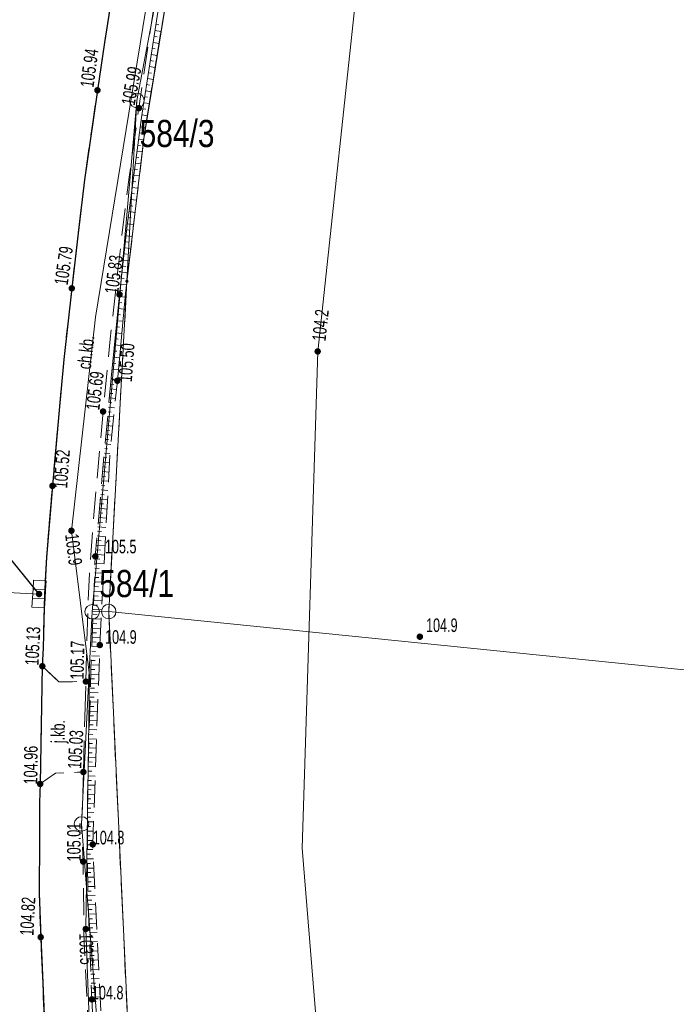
# Model space of a CAD drawing. Header units: inches. Extents: x 6497603 to 6502483, y 5925790 to 5934357.
# Tile 132 of 256: x 6500948 to 6500985, y 5926316 to 5926370. Entities that reach past the tile are written whole.
import ezdxf
from ezdxf.enums import TextEntityAlignment as Align

# ---------------------------------------------------------------- set-up
doc = ezdxf.new("R2010")
doc.units = ezdxf.units.IN
doc.header["$MEASUREMENT"] = 0
for name, pattern in [('1.5_0.75', [2.25, 1.5, -0.75]), ('2.25_0.75', [3, 2.25, -0.75]), ('219-1000', [0, 0]), ('egkk-1000', [3, 2.25, -0.75]), ('egug-1000', [1.5, 0.75, -0.75])]:
    doc.linetypes.add(name, pattern=pattern)
for name, color, linetype in [('000 Inne (niezydentyfikowane)', 7, 'Continuous'), ('202-punkt graniczny', 7, 'Continuous'), ('203-punkt graniczny', 7, 'Continuous'), ('211-numer działki ewidencyjnej', 7, 'Continuous'), ('217-kontur klasyfikacyjny', 7, 'Continuous'), ('218-kontur użytku gruntowego', 7, 'Continuous'), ('219-działka ewidencyjna', 7, 'Continuous'), ('chodnik', 7, 'Continuous'), ('chodnik-Atr17', 7, 'Continuous'), ('jezdnia', 7, 'Continuous'), ('jezdnia-Atr17', 7, 'Continuous'), ('kratka ściekowa', 7, 'Continuous'), ('krawężnik', 7, 'Continuous'), ('pikieta naturalna', 7, 'Continuous'), ('pikieta naturalna-Atr2', 7, 'Continuous'), ('pikieta sztuczna', 7, 'Continuous'), ('pikieta sztuczna-Atr2', 7, 'Continuous'), ('przewód kanalizacyjny', 7, 'Continuous'), ('przewód telekomunikacyjny podziemny', 7, 'Continuous'), ('rzędna', 7, 'Continuous'), ('rzędna-Atr2', 7, 'Continuous'), ('skarpa nieumocniona', 7, 'Continuous'), ('skarpa umocniona', 7, 'Continuous')]:
    doc.layers.add(name, color=color, linetype=linetype)
doc.styles.get("Standard").update_dxf_attribs({"font": 'arial.ttf'})

# ---------------------------------------------------------------- blocks, each defined once
blk = doc.blocks.new('202')
at = {"color": 0, "linetype": 'Continuous', "lineweight": 0}
blk.add_circle((0, 0), 0.4, dxfattribs=at)
blk = doc.blocks.new('203')
at = {"linetype": 'Continuous', "lineweight": 0}
h = blk.add_hatch(color=0, dxfattribs=at)
edge = h.paths.add_edge_path()
edge.add_arc((0, 0), 0.09, 0, 360)
blk = doc.blocks.new('PW01')
at = {"linetype": 'Continuous', "lineweight": 13}
h = blk.add_hatch(color=0, dxfattribs=at)
edge = h.paths.add_edge_path()
edge.add_arc((0, 0), 0.18, 0, 360)
blk = doc.blocks.new('US05')
at = {"color": 0, "linetype": 'Continuous', "lineweight": 13}
for p, q in [((-0.75, -0.35), (-0.75, 0.35)), ((-0.75, 0.35), (-0.25, 0.35)), ((-0.25, -0.35), (-0.25, 0.35)), ((-0.25, 0.35), (0.25, 0.35)), ((0.25, -0.35), (0.25, 0.35)), ((0.25, 0.35), (0.75, 0.35)), ((0.75, -0.35), (0.75, 0.35)), ((-0.75, -0.35), (-0.25, -0.35)), ((-0.25, -0.35), (0.25, -0.35)), ((0.25, -0.35), (0.75, -0.35))]:
    blk.add_line(p, q, dxfattribs=at)

msp = doc.modelspace()

# ---------------------------------------------------------------- linework, layer by layer
at = {"layer": '000 Inne (niezydentyfikowane)', "color": 7, "linetype": 'Continuous', "lineweight": 18, "flags": 128}
for points in [[(6500953.42, 5926350.33), (6500953.59, 5926350.31)], [(6500953.44, 5926350.58), (6500953.69, 5926350.56)], [(6500953.35, 5926349.57), (6500953.69, 5926349.54)], [(6500953.37, 5926349.82), (6500953.54, 5926349.81)], [(6500953.4, 5926350.08), (6500953.74, 5926350.04)], [(6500953.3, 5926349.06), (6500953.64, 5926349.03)], [(6500953.33, 5926349.31), (6500953.49, 5926349.3)], [(6500953.25, 5926348.55), (6500953.59, 5926348.52)], [(6500953.28, 5926348.81), (6500953.45, 5926348.79)], [(6500953.21, 5926348.04), (6500953.53, 5926348.01)], [(6500953.23, 5926348.3), (6500953.4, 5926348.28)], [(6500953.16, 5926347.54), (6500953.48, 5926347.51)], [(6500953.18, 5926347.79), (6500953.35, 5926347.77)], [(6500953.11, 5926347.03), (6500953.43, 5926347)], [(6500953.14, 5926347.28), (6500953.3, 5926347.27)], [(6500953.07, 5926346.52), (6500953.38, 5926346.49)], [(6500953.09, 5926346.77), (6500953.25, 5926346.76)], [(6500953, 5926345.76), (6500953.17, 5926345.74)], [(6500953.02, 5926346.01), (6500953.35, 5926345.98)], [(6500953.05, 5926346.27), (6500953.21, 5926346.25)], [(6500952.96, 5926345.25), (6500953.13, 5926345.23)], [(6500952.98, 5926345.5), (6500953.33, 5926345.47)], [(6500952.91, 5926344.74), (6500953.1, 5926344.72)], [(6500952.94, 5926344.99), (6500953.3, 5926344.96)], [(6500952.87, 5926344.23), (6500953.06, 5926344.21)], [(6500952.89, 5926344.49), (6500953.27, 5926344.45)], [(6500952.82, 5926343.72), (6500953.03, 5926343.71)], [(6500952.85, 5926343.98), (6500953.24, 5926343.94)], [(6500952.78, 5926343.21), (6500952.99, 5926343.2)], [(6500952.8, 5926343.47), (6500953.22, 5926343.43)], [(6500952.74, 5926342.71), (6500952.96, 5926342.69)], [(6500952.76, 5926342.96), (6500953.19, 5926342.92)], [(6500952.67, 5926341.94), (6500953.14, 5926341.9)], [(6500952.69, 5926342.2), (6500952.92, 5926342.18)], [(6500952.71, 5926342.45), (6500953.16, 5926342.41)], [(6500952.62, 5926341.43), (6500953.11, 5926341.39)], [(6500952.65, 5926341.69), (6500952.89, 5926341.67)], [(6500952.58, 5926340.93), (6500953.08, 5926340.88)], [(6500952.6, 5926341.18), (6500952.85, 5926341.16)], [(6500952.55, 5926340.42), (6500953.06, 5926340.4)], [(6500952.56, 5926340.67), (6500952.82, 5926340.66)], [(6500952.54, 5926340.16), (6500952.79, 5926340.15)], [(6500952.54, 5926339.91), (6500953.03, 5926339.89)], [(6500952.52, 5926339.4), (6500953, 5926339.38)], [(6500952.53, 5926339.65), (6500952.77, 5926339.64)], [(6500952.5, 5926338.89), (6500952.98, 5926338.87)], [(6500952.51, 5926339.14), (6500952.75, 5926339.13)], [(6500952.48, 5926338.38), (6500952.95, 5926338.36)], [(6500952.49, 5926338.63), (6500952.72, 5926338.62)], [(6500952.45, 5926337.61), (6500952.68, 5926337.6)], [(6500952.46, 5926337.87), (6500952.92, 5926337.85)], [(6500952.47, 5926338.12), (6500952.7, 5926338.11)], [(6500952.43, 5926337.1), (6500952.65, 5926337.09)], [(6500952.44, 5926337.36), (6500952.9, 5926337.34)], [(6500952.41, 5926336.59), (6500952.63, 5926336.58)], [(6500952.42, 5926336.85), (6500952.87, 5926336.83)], [(6500952.39, 5926336.08), (6500952.61, 5926336.07)], [(6500952.4, 5926336.34), (6500952.84, 5926336.32)], [(6500952.37, 5926335.57), (6500952.59, 5926335.56)], [(6500952.38, 5926335.83), (6500952.82, 5926335.81)], [(6500952.35, 5926335.06), (6500952.57, 5926335.05)], [(6500952.36, 5926335.32), (6500952.8, 5926335.3)], [(6500952.33, 5926334.55), (6500952.55, 5926334.55)], [(6500952.34, 5926334.81), (6500952.78, 5926334.79)], [(6500952.31, 5926334.04), (6500952.53, 5926334.04)], [(6500952.31, 5926333.79), (6500952.74, 5926333.77)], [(6500952.32, 5926334.3), (6500952.76, 5926334.28)], [(6500952.29, 5926333.28), (6500952.73, 5926333.26)], [(6500952.3, 5926333.53), (6500952.52, 5926333.53)], [(6500952.28, 5926332.77), (6500952.71, 5926332.75)], [(6500952.29, 5926333.02), (6500952.5, 5926333.02)], [(6500952.26, 5926332.26), (6500952.69, 5926332.24)], [(6500952.27, 5926332.51), (6500952.49, 5926332.51)], [(6500952.25, 5926331.75), (6500952.67, 5926331.73)], [(6500952.26, 5926332), (6500952.47, 5926332)], [(6500952.24, 5926331.49), (6500952.45, 5926331.49)], [(6500952.24, 5926331.24), (6500952.65, 5926331.22)], [(6500952.22, 5926330.73), (6500952.64, 5926330.71)], [(6500952.23, 5926330.98), (6500952.44, 5926330.97)], [(6500952.21, 5926330.22), (6500952.62, 5926330.2)], [(6500952.22, 5926330.47), (6500952.42, 5926330.46)], [(6500952.19, 5926329.71), (6500952.6, 5926329.69)], [(6500952.19, 5926329.45), (6500952.39, 5926329.44)], [(6500952.2, 5926329.96), (6500952.4, 5926329.95)], [(6500952.17, 5926328.94), (6500952.37, 5926328.93)], [(6500952.18, 5926329.2), (6500952.58, 5926329.18)], [(6500952.16, 5926328.43), (6500952.36, 5926328.42)], [(6500952.17, 5926328.68), (6500952.56, 5926328.67)], [(6500952.14, 5926327.92), (6500952.34, 5926327.91)], [(6500952.15, 5926328.17), (6500952.55, 5926328.16)], [(6500952.13, 5926327.41), (6500952.32, 5926327.41)], [(6500952.14, 5926327.66), (6500952.53, 5926327.65)], [(6500952.13, 5926327.15), (6500952.51, 5926327.16)], [(6500952.13, 5926326.9), (6500952.32, 5926326.9)], [(6500952.13, 5926326.64), (6500952.49, 5926326.65)], [(6500952.13, 5926326.39), (6500952.31, 5926326.39)], [(6500952.13, 5926326.13), (6500952.47, 5926326.13)], [(6500952.14, 5926325.88), (6500952.3, 5926325.88)], [(6500952.14, 5926325.62), (6500952.46, 5926325.62)], [(6500952.14, 5926325.37), (6500952.29, 5926325.37)], [(6500952.14, 5926325.11), (6500952.44, 5926325.11)], [(6500952.14, 5926324.86), (6500952.29, 5926324.86)], [(6500952.14, 5926324.6), (6500952.44, 5926324.6)], [(6500952.14, 5926324.35), (6500952.3, 5926324.35)], [(6500952.14, 5926324.09), (6500952.47, 5926324.09)], [(6500952.14, 5926323.84), (6500952.31, 5926323.84)], [(6500952.14, 5926323.58), (6500952.49, 5926323.58)], [(6500952.15, 5926323.33), (6500952.33, 5926323.33)], [(6500952.15, 5926323.07), (6500952.52, 5926323.07)], [(6500952.15, 5926322.82), (6500952.34, 5926322.82)], [(6500952.15, 5926322.56), (6500952.54, 5926322.56)], [(6500952.15, 5926322.31), (6500952.35, 5926322.31)], [(6500952.16, 5926322.05), (6500952.57, 5926322.07)], [(6500952.17, 5926321.8), (6500952.37, 5926321.8)], [(6500952.18, 5926321.54), (6500952.59, 5926321.56)], [(6500952.19, 5926321.29), (6500952.4, 5926321.29)], [(6500952.2, 5926321.03), (6500952.62, 5926321.05)], [(6500952.21, 5926320.78), (6500952.42, 5926320.78)], [(6500952.22, 5926320.52), (6500952.64, 5926320.54)], [(6500952.23, 5926320.27), (6500952.44, 5926320.27)], [(6500952.24, 5926320.01), (6500952.67, 5926320.03)], [(6500952.25, 5926319.76), (6500952.46, 5926319.76)], [(6500952.26, 5926319.5), (6500952.69, 5926319.52)], [(6500952.27, 5926319.25), (6500952.49, 5926319.25)], [(6500952.28, 5926318.99), (6500952.72, 5926319.01)], [(6500952.29, 5926318.74), (6500952.51, 5926318.74)], [(6500952.3, 5926318.48), (6500952.74, 5926318.5)], [(6500952.31, 5926318.23), (6500952.53, 5926318.23)], [(6500952.32, 5926317.97), (6500952.77, 5926317.99)], [(6500952.33, 5926317.72), (6500952.55, 5926317.72)], [(6500952.34, 5926317.46), (6500952.79, 5926317.48)], [(6500952.35, 5926317.21), (6500952.58, 5926317.21)], [(6500952.36, 5926316.95), (6500952.82, 5926316.97)], [(6500952.37, 5926316.7), (6500952.6, 5926316.71)], [(6500952.38, 5926316.44), (6500952.84, 5926316.46)], [(6500952.39, 5926316.19), (6500952.62, 5926316.2)]]:
    msp.add_lwpolyline(points, dxfattribs=at)
at = {"layer": '217-kontur klasyfikacyjny', "color": 3, "linetype": 'egkk-1000', "lineweight": 18, "flags": 128}
for points in [[(6500958.11, 5926381.56), (6500955.29, 5926364.21)], [(6500955.29, 5926364.21), (6500954.32, 5926356.02)], [(6500954.32, 5926356.02), (6500953.31, 5926337.76)], [(6500953.31, 5926337.76), (6500955.64, 5926287.42)]]:
    msp.add_lwpolyline(points, dxfattribs=at)
at = {"layer": '218-kontur użytku gruntowego', "color": 3, "linetype": 'egug-1000', "lineweight": 18, "flags": 128}
for points in [[(6500958.11, 5926381.56), (6500955.29, 5926364.21)], [(6500955.29, 5926364.21), (6500954.32, 5926356.02)], [(6500954.32, 5926356.02), (6500953.31, 5926337.76)], [(6500953.31, 5926337.76), (6500955.64, 5926287.42)]]:
    msp.add_lwpolyline(points, dxfattribs=at)
at = {"layer": '219-działka ewidencyjna', "color": 3, "linetype": '219-1000', "lineweight": 18, "flags": 128}
for points in [[(6500954.87, 5926366.01), (6500957.81, 5926381.58)], [(6500955.29, 5926364.21), (6500958.11, 5926381.56)], [(6500952.4, 5926337.75), (6500954.87, 5926366.01)], [(6500954.32, 5926356.02), (6500954.87, 5926366.01)], [(6500954.32, 5926356.02), (6500955.29, 5926364.21)], [(6500953.31, 5926337.76), (6500954.32, 5926356.02)], [(6500952.4, 5926337.75), (6500951.81, 5926326.02)], [(6500952.4, 5926337.75), (6500953.31, 5926337.76)], [(6500955.64, 5926287.42), (6500953.31, 5926337.76)], [(6501140.24, 5926318.82), (6500953.31, 5926337.76)], [(6500954.83, 5926287.57), (6500951.81, 5926326.02)]]:
    msp.add_lwpolyline(points, dxfattribs=at)
at = {"layer": 'chodnik', "color": 7, "linetype": '1.5_0.75', "lineweight": 18, "flags": 128}
for points in [[(6500953.89, 5926374.55), (6500955.1, 5926375.31), (6500956.43, 5926375.11), (6500956.1, 5926373.07), (6500955.59, 5926369.68), (6500954.98, 5926365.59), (6500954.44, 5926361.78), (6500953.83, 5926356.79), (6500953.4, 5926352.82), (6500953, 5926348.82), (6500952.64, 5926344.85), (6500952.46, 5926342.84), (6500952.24, 5926339.89), (6500952.16, 5926337.88), (6500952.08, 5926335.55), (6500952.05, 5926333.89), (6500950.56, 5926333.88), (6500949.64, 5926334.74), (6500949.68, 5926335.75), (6500949.76, 5926338.7), (6500949.87, 5926340.76), (6500950.2, 5926344.71), (6500950.56, 5926348.7), (6500950.83, 5926351.7), (6500951.27, 5926355.63), (6500951.62, 5926358.68), (6500951.98, 5926361.63), (6500952.26, 5926363.66), (6500952.69, 5926366.58), (6500953.08, 5926369.21), (6500953.44, 5926371.55), (6500953.73, 5926373.46)], [(6500949.52, 5926328.23), (6500950.36, 5926328.83), (6500951.91, 5926328.89), (6500951.88, 5926327.21), (6500951.81, 5926326.02), (6500951.9, 5926323.94), (6500951.94, 5926319.95), (6500952.12, 5926315.97), (6500952.38, 5926311.46), (6500952.43, 5926309.95), (6500952.71, 5926306.97), (6500953.1, 5926303), (6500953.41, 5926300), (6500953.9, 5926295.77), (6500954.44, 5926291.1), (6500954.95, 5926287.15), (6500955.56, 5926282.59), (6500955.91, 5926280.21), (6500956.36, 5926277.2), (6500956.86, 5926274.3), (6500957.47, 5926271.35), (6500958.32, 5926267.47), (6500958.92, 5926264.97), (6500959.92, 5926261.34), (6500961.44, 5926255.87), (6500962.61, 5926252.01), (6500963.85, 5926247.83), (6500964.8, 5926244.64), (6500966.13, 5926240.59), (6500966.76, 5926238.63), (6500967.81, 5926235.59), (6500968.4, 5926233.98), (6500969.11, 5926232), (6500966.53, 5926232.14), (6500966.14, 5926233.14), (6500965.5, 5926234.96), (6500964.48, 5926237.89), (6500963.34, 5926241.33), (6500962.32, 5926244.49), (6500961.47, 5926247.41), (6500960.33, 5926251.13), (6500959.46, 5926254.06), (6500958.59, 5926257.01), (6500957.79, 5926259.85), (6500957.04, 5926262.72), (6500956.52, 5926264.7), (6500956.06, 5926266.66), (6500955.37, 5926269.55), (6500954.74, 5926272.49), (6500954.41, 5926274.33), (6500954.04, 5926276.46), (6500953.57, 5926279.4), (6500953.13, 5926282.44), (6500952.73, 5926285.4), (6500952.08, 5926290.33), (6500951.49, 5926295.58), (6500951.06, 5926299.26), (6500950.74, 5926302.26), (6500950.43, 5926305.18), (6500950.17, 5926308.21), (6500950.01, 5926310.21), (6500949.84, 5926313.23), (6500949.66, 5926317.23), (6500949.55, 5926319.76), (6500949.47, 5926322.2), (6500949.48, 5926325.22), (6500949.49, 5926327.2)]]:
    msp.add_lwpolyline(points, close=True, dxfattribs=at)
at = {"layer": 'jezdnia', "color": 7, "linetype": '2.25_0.75', "lineweight": 18, "flags": 128}
for points in [[(6500967.52, 5926475.78), (6500970.47, 5926475.3), (6500970.34, 5926474.17), (6500969.68, 5926470.3), (6500969.49, 5926469.27), (6500968.64, 5926464.1), (6500968.02, 5926460.39), (6500966.41, 5926450.57), (6500964.71, 5926440.65), (6500963.12, 5926430.78), (6500961.32, 5926419.97), (6500959.67, 5926410.08), (6500959.52, 5926409.05), (6500958.4, 5926402.16), (6500958.2, 5926401.16), (6500956.52, 5926390.93), (6500955.92, 5926387.39), (6500955.8, 5926386.37), (6500953.89, 5926374.55), (6500953.73, 5926373.46), (6500953.44, 5926371.55), (6500953.08, 5926369.21), (6500952.69, 5926366.58), (6500952.26, 5926363.66), (6500951.98, 5926361.63), (6500951.62, 5926358.68), (6500951.27, 5926355.63), (6500950.83, 5926351.7), (6500950.56, 5926348.7), (6500950.2, 5926344.71), (6500949.87, 5926340.76), (6500949.76, 5926338.7), (6500949.68, 5926335.75), (6500949.64, 5926334.74), (6500949.52, 5926328.23), (6500949.49, 5926327.2), (6500949.48, 5926325.22), (6500949.47, 5926322.2), (6500949.55, 5926319.76), (6500949.66, 5926317.23), (6500949.84, 5926313.23), (6500950.01, 5926310.21), (6500950.17, 5926308.21), (6500950.43, 5926305.18), (6500950.74, 5926302.26), (6500951.06, 5926299.26), (6500951.49, 5926295.58), (6500952.08, 5926290.33), (6500952.73, 5926285.4), (6500953.13, 5926282.44), (6500953.57, 5926279.4), (6500954.04, 5926276.46), (6500954.41, 5926274.33), (6500954.74, 5926272.49), (6500955.37, 5926269.55), (6500956.06, 5926266.66), (6500956.52, 5926264.7), (6500957.04, 5926262.72), (6500957.79, 5926259.85), (6500958.59, 5926257.01), (6500959.46, 5926254.06), (6500960.33, 5926251.13), (6500961.47, 5926247.41), (6500962.32, 5926244.49), (6500963.34, 5926241.33), (6500964.48, 5926237.89), (6500965.5, 5926234.96), (6500966.14, 5926233.14), (6500966.53, 5926232.14), (6500968.88, 5926225.61), (6500969.29, 5926224.6), (6500970.02, 5926222.74), (6500970.38, 5926221.87), (6500971.84, 5926218.15), (6500972.99, 5926215.36), (6500974.13, 5926212.6), (6500975.34, 5926209.86), (6500976.57, 5926207.09), (6500977.79, 5926204.36), (6500979.13, 5926201.69), (6500980.03, 5926199.93), (6500981.16, 5926197.8), (6500982.17, 5926195.97), (6500982.82, 5926194.92), (6500983.5, 5926193.77), (6500984.62, 5926192.1), (6500985.77, 5926190.49), (6500986.98, 5926188.92), (6500988.2, 5926187.36), (6500989.17, 5926186.2), (6500990.87, 5926184.3), (6500992.5, 5926182.51), (6500994.27, 5926180.73), (6500995.76, 5926179.32), (6500997.26, 5926177.93), (6500997.98, 5926177.32), (6500999.49, 5926176), (6501001.04, 5926174.69), (6501002.64, 5926173.48), (6501003.77, 5926172.66), (6501005.08, 5926171.78), (6501006.76, 5926170.76), (6501009.35, 5926169.19), (6501011.02, 5926168.15), (6501012.75, 5926167), (6501015.2, 5926165.27), (6501017.63, 5926163.53), (6501019.23, 5926162.32), (6501020.36, 5926161.31), (6501021.45, 5926160.26), (6501022.54, 5926159.21), (6501023.77, 5926157.9), (6501024.43, 5926157.12), (6501025.28, 5926156.11), (6501026.36, 5926154.87), (6501027.57, 5926153.3), (6501028.15, 5926152.45), (6501028.65, 5926151.68), (6501029.28, 5926150.71), (6501030.17, 5926149.6), (6501030.99, 5926148.6), (6501031.86, 5926147.75), (6501032.71, 5926147), (6501033.36, 5926146.49), (6501034.56, 5926145.76), (6501035.84, 5926145.14), (6501037.14, 5926144.59), (6501038.54, 5926143.97), (6501039.7, 5926143.38), (6501041.25, 5926142.34), (6501042.55, 5926141.23), (6501043.36, 5926140.29), (6501044.15, 5926139.04), (6501044.95, 5926137.68), (6501045.97, 5926135.97), (6501046.76, 5926134.83), (6501047.06, 5926134.43), (6501047.46, 5926133.9), (6501048.29, 5926133.07), (6501049.15, 5926132.29), (6501050.1, 5926131.67), (6501051.14, 5926131.14), (6501052.32, 5926130.71), (6501053.32, 5926130.44), (6501054.33, 5926130.26), (6501054.81, 5926130.11), (6501059.21, 5926129.52), (6501060.24, 5926129.37), (6501062.18, 5926128.95), (6501065.52, 5926128.17), (6501067.51, 5926127.68), (6501067.94, 5926127.56), (6501072.36, 5926126.36), (6501076.16, 5926125.39), (6501077, 5926125.24), (6501079.93, 5926124.73), (6501091.81, 5926122.96), (6501106.86, 5926120.63), (6501107.86, 5926120.45), (6501114.26, 5926119.46), (6501115.28, 5926119.31), (6501129.17, 5926117.14), (6501141.73, 5926115.29), (6501155.8, 5926113.1), (6501156.84, 5926112.94), (6501163.71, 5926111.96), (6501164.73, 5926111.81), (6501169.7, 5926111.07), (6501186.02, 5926108.73), (6501187.04, 5926108.57), (6501197.9, 5926107.02), (6501198.93, 5926106.86), (6501209.44, 5926105.01), (6501213.12, 5926104.73), (6501214.13, 5926104.59), (6501218.06, 5926103.95), (6501219.09, 5926103.82), (6501225, 5926102.98), (6501226.03, 5926103), (6501226.9, 5926103.16), (6501227.59, 5926103.32), (6501228.34, 5926103.71), (6501228.93, 5926104.14), (6501229.4, 5926105.03), (6501229.75, 5926106.03), (6501230.03, 5926107.51), (6501230.13, 5926108.51), (6501230.41, 5926111.43), (6501235.51, 5926111.16), (6501235.42, 5926108.23), (6501235.48, 5926107.23), (6501235.64, 5926106.46), (6501236.12, 5926105.41), (6501236.84, 5926104.54), (6501237.77, 5926103.89), (6501238.91, 5926103.49), (6501240.04, 5926103.43), (6501241.16, 5926103.54), (6501242.17, 5926103.85), (6501243.16, 5926104.12), (6501253.15, 5926106.97), (6501253.23, 5926106.89), (6501254.28, 5926103.94), (6501255.15, 5926100.97), (6501254.99, 5926100.67), (6501253.62, 5926100.28), (6501252.65, 5926100), (6501249.77, 5926099.21), (6501248.73, 5926098.94), (6501244.96, 5926097.81), (6501243.92, 5926097.57), (6501242.05, 5926097.03), (6501240.92, 5926096.64), (6501239.24, 5926095.9), (6501238.04, 5926095.27), (6501237.2, 5926094.68), (6501236.35, 5926093.84), (6501235.38, 5926092.95), (6501234.5, 5926091.83), (6501233.74, 5926090.74), (6501233.24, 5926089.73), (6501232.77, 5926088.7), (6501232.51, 5926087.65), (6501232.15, 5926085.66), (6501231.07, 5926079.74), (6501230.21, 5926075.13), (6501227.92, 5926063.04), (6501227.8, 5926062.48), (6501227.76, 5926061.73), (6501227.77, 5926061.08), (6501227.88, 5926060.39), (6501228.08, 5926059.83), (6501228.38, 5926059.33), (6501228.85, 5926058.88), (6501229.59, 5926058.46), (6501230.48, 5926058.18), (6501231.24, 5926057.98), (6501236.18, 5926057.48), (6501247.14, 5926056.54), (6501247.78, 5926056.32), (6501247.32, 5926053.12), (6501247.25, 5926050.18), (6501240.84, 5926050.54), (6501235.01, 5926051.15), (6501232.93, 5926051.11), (6501231.58, 5926051.14), (6501230.74, 5926051.16), (6501229.93, 5926051.11), (6501229.08, 5926050.94), (6501228.33, 5926050.61), (6501227.56, 5926049.99), (6501227.03, 5926049.46), (6501226.57, 5926048.76), (6501226.26, 5926048.04), (6501226.07, 5926047), (6501224.9, 5926038.07), (6501224.76, 5926037.04), (6501223.95, 5926030.65), (6501223.78, 5926029.64), (6501222.8, 5926021.69), (6501222.62, 5926020.67), (6501221.85, 5926014.28), (6501221.72, 5926013.21), (6501220.01, 5926001.35), (6501219.92, 5926000.35), (6501218.92, 5925993.96), (6501218.73, 5925992.94), (6501217.59, 5925985.53), (6501217.19, 5925983.25), (6501216.34, 5925978.62), (6501216.11, 5925977.64), (6501215.34, 5925973.74), (6501215.12, 5925972.71), (6501214.1, 5925967.79), (6501212.17, 5925958.57), (6501211.6, 5925955.9), (6501210.39, 5925950.18), (6501210.15, 5925949.2), (6501208.72, 5925942.4), (6501208.51, 5925941.33), (6501206.97, 5925934), (6501206.1, 5925929.6), (6501205.96, 5925928.62), (6501203.95, 5925916.84), (6501200.99, 5925899.07), (6501197.27, 5925877.8), (6501197.19, 5925877.04), (6501197.19, 5925876.24), (6501197.31, 5925875.07), (6501197.66, 5925873.98), (6501197.97, 5925873.22), (6501198.63, 5925872.3), (6501199.23, 5925871.72), (6501199.74, 5925871.37), (6501200.42, 5925871.01), (6501201.38, 5925870.71), (6501202.44, 5925870.55), (6501201.55, 5925864.88), (6501201.24, 5925864.89), (6501200.2, 5925864.97), (6501198.98, 5925864.81), (6501197.51, 5925864.23), (6501196.67, 5925863.67), (6501195.78, 5925862.79), (6501195.34, 5925862.22), (6501195.05, 5925861.84), (6501194.69, 5925861.34), (6501194.31, 5925860.58), (6501193.88, 5925859.32), (6501193.66, 5925858.13), (6501191.37, 5925844.58), (6501188.63, 5925845.69), (6501186.06, 5925846.29), (6501188.34, 5925859.28), (6501189.55, 5925865.75), (6501190.19, 5925869.41), (6501190.72, 5925872.53), (6501192, 5925879.57), (6501195.3, 5925899.15), (6501198.39, 5925917.25), (6501200.06, 5925927.91), (6501200.49, 5925930.37), (6501201.43, 5925935.3), (6501202.26, 5925939.27), (6501205.89, 5925956.67), (6501206.71, 5925960.26), (6501209.44, 5925973.27), (6501210.33, 5925977.62), (6501211, 5925981.11), (6501211.51, 5925984.07), (6501211.73, 5925985.08), (6501212.62, 5925991.03), (6501213.62, 5925996.92), (6501213.83, 5925997.96), (6501214.76, 5926004.82), (6501214.89, 5926005.86), (6501216.15, 5926014.76), (6501216.28, 5926015.75), (6501217.09, 5926022.16), (6501217.19, 5926023.22), (6501218.27, 5926030.95), (6501221.29, 5926054.94), (6501221.42, 5926055.98), (6501222.24, 5926062.4), (6501222.34, 5926063.44), (6501224.16, 5926076.33), (6501224.9, 5926081.72), (6501225.66, 5926087.21), (6501225.76, 5926088.39), (6501225.79, 5926089.57), (6501225.74, 5926090.79), (6501225.65, 5926091.85), (6501225.41, 5926093.04), (6501225.02, 5926094.16), (6501224.47, 5926095.07), (6501223.68, 5926095.94), (6501222.87, 5926096.5), (6501222, 5926096.87), (6501221.03, 5926097.17), (6501220.05, 5926097.37), (6501218.15, 5926097.65), (6501217.08, 5926097.83), (6501213.18, 5926098.37), (6501212.16, 5926098.52), (6501210.21, 5926098.79), (6501209.19, 5926099), (6501203.73, 5926099.73), (6501202.71, 5926099.87), (6501199.75, 5926100.28), (6501198.75, 5926100.43), (6501192.84, 5926101.32), (6501191.84, 5926101.46), (6501178.52, 5926103.46), (6501168.08, 5926104.92), (6501167.07, 5926105.07), (6501161.11, 5926105.95), (6501160.15, 5926106.11), (6501141.22, 5926108.96), (6501128.91, 5926110.87), (6501107.19, 5926114.24), (6501091.02, 5926116.76), (6501087.03, 5926117.36), (6501085.63, 5926117.57), (6501084.66, 5926117.74), (6501082.7, 5926117.91), (6501080.66, 5926118.01), (6501077.67, 5926118.12), (6501076.66, 5926118.16), (6501075.65, 5926118.1), (6501074.96, 5926118.04), (6501074.24, 5926117.87), (6501073.45, 5926117.58), (6501072.83, 5926117.24), (6501072.24, 5926116.73), (6501071.92, 5926116.36), (6501071.6, 5926115.95), (6501071.13, 5926115.07), (6501070.2, 5926112.15), (6501069.14, 5926109.35), (6501065.67, 5926107.67), (6501060.98, 5926105.37), (6501056.17, 5926102.92), (6501047.77, 5926098.64), (6501039.02, 5926094.25), (6501035.19, 5926092.32), (6501033.38, 5926091.57), (6501031.9, 5926091.17), (6501030.72, 5926091), (6501029.45, 5926090.96), (6501027.96, 5926091.09), (6501026.37, 5926091.21), (6501025.08, 5926091.02), (6501023.8, 5926090.63), (6501022.54, 5926089.24), (6501020.92, 5926087.38), (6501018.93, 5926085.36), (6501016.88, 5926083.52), (6501014.11, 5926081.3), (6501011.15, 5926079.19), (6501008.09, 5926077.35), (6501004.66, 5926075.72), (6501000.14, 5926073.66), (6500996.05, 5926071.78), (6500991.19, 5926069.54), (6500987.22, 5926067.8), (6500985.88, 5926070.25), (6500984.5, 5926072.54), (6500990.81, 5926076.24), (6500997.85, 5926080.69), (6501004.96, 5926085.16), (6501007.77, 5926086.97), (6501009.89, 5926088.54), (6501012.32, 5926090.44), (6501014.72, 5926092.81), (6501016.4, 5926095.01), (6501018.1, 5926097.7), (6501019.49, 5926099.95), (6501021.13, 5926103.12), (6501021.79, 5926104.63), (6501021.73, 5926104.89), (6501022.4, 5926106.7), (6501022.77, 5926107.65), (6501022.96, 5926108.66), (6501023.19, 5926109.6), (6501023.35, 5926110.74), (6501023.42, 5926111.89), (6501023.37, 5926112.99), (6501023.17, 5926114.21), (6501022.81, 5926115.94), (6501022.34, 5926117.28), (6501021.93, 5926118.41), (6501021.38, 5926119.39), (6501020.82, 5926120.06), (6501020.31, 5926120.58), (6501019.37, 5926121.14), (6501018.64, 5926121.59), (6501017.79, 5926122.01), (6501016.87, 5926122.36), (6501016.07, 5926122.61), (6501015.13, 5926122.79), (6501014.32, 5926122.89), (6501013.3, 5926122.96), (6501011.3, 5926123.02), (6501010.28, 5926123.07), (6501008.82, 5926123.15), (6501007.35, 5926123.27), (6501006.78, 5926123.46), (6501004.62, 5926123.76), (6501002.02, 5926124.18), (6501000.54, 5926124.46), (6500997.95, 5926125.21), (6500994.57, 5926126.41), (6500989.34, 5926128.79), (6500983.15, 5926131.79), (6500980.24, 5926133), (6500976.92, 5926134.27), (6500973.27, 5926135.38), (6500969.21, 5926136.46), (6500966.14, 5926137.16), (6500962.38, 5926137.84), (6500956.83, 5926138.72), (6500951.6, 5926139.58), (6500948.09, 5926140.28), (6500941.13, 5926141.59), (6500936.68, 5926142.36), (6500936.26, 5926142.38), (6500936.91, 5926144.94), (6500937.28, 5926147.22), (6500938.48, 5926147.26), (6500944.87, 5926146.1), (6500952.28, 5926144.84), (6500952.45, 5926144.94), (6500957.36, 5926144.12), (6500958.42, 5926144.02), (6500960.33, 5926143.82), (6500961.34, 5926143.73), (6500962.4, 5926143.7), (6500964.35, 5926143.61), (6500966.38, 5926143.52), (6500968.34, 5926143.33), (6500970.37, 5926142.99), (6500972.16, 5926142.64), (6500975.22, 5926141.96), (6500978.14, 5926141.2), (6500980.07, 5926140.59), (6500984.84, 5926139.11), (6500988.6, 5926137.98), (6500991.96, 5926137.02), (6500993.89, 5926136.41), (6500996.3, 5926135.75), (6500998.23, 5926135.25), (6500999.76, 5926134.9), (6501002.22, 5926134.43), (6501003.59, 5926134.13), (6501004.64, 5926133.95), (6501005.57, 5926133.82), (6501006.54, 5926133.72), (6501007.41, 5926133.65), (6501008.58, 5926133.66), (6501009.4, 5926133.71), (6501010.99, 5926133.99), (6501012.51, 5926134.33), (6501013.46, 5926134.67), (6501014.17, 5926134.95), (6501015.06, 5926135.45), (6501015.72, 5926135.84), (6501016.55, 5926136.42), (6501017.28, 5926137.05), (6501017.97, 5926137.76), (6501018.59, 5926138.35), (6501019.09, 5926139.31), (6501019.34, 5926140.2), (6501019.48, 5926141.24), (6501019.5, 5926142.22), (6501019.53, 5926143.17), (6501019.42, 5926144.33), (6501019.23, 5926145.48), (6501018.9, 5926146.66), (6501018.59, 5926147.63), (6501018.18, 5926148.39), (6501017.57, 5926149.31), (6501017.02, 5926149.96), (6501016.24, 5926150.87), (6501015.1, 5926152.17), (6501013.64, 5926153.83), (6501013.57, 5926154), (6501012.46, 5926155.3), (6501009.41, 5926158.38), (6501006.55, 5926161.1), (6501003.79, 5926163.84), (6501000.27, 5926167.22), (6500997.75, 5926169.48), (6500994.93, 5926171.9), (6500993.22, 5926173.37), (6500990.08, 5926176.36), (6500986.16, 5926180.45), (6500984.36, 5926182.53), (6500983.92, 5926182.88), (6500982.09, 5926185.15), (6500980.83, 5926186.8), (6500979.72, 5926188.4), (6500979.64, 5926188.64), (6500977.9, 5926191.3), (6500976.68, 5926193.39), (6500974.4, 5926197.5), (6500971.6, 5926203.33), (6500970.2, 5926206.34), (6500968.02, 5926211.54), (6500966.1, 5926216.13), (6500964.42, 5926220.5), (6500963.39, 5926223.18), (6500962.78, 5926224.79), (6500960.85, 5926229.86), (6500958.92, 5926235.34), (6500957.26, 5926240.34), (6500955.77, 5926245.22), (6500954.5, 5926249.48), (6500953.02, 5926254.47), (6500951.16, 5926261.1), (6500950.63, 5926263.22), (6500949.44, 5926268.23), (6500948.4, 5926273.5), (6500947.44, 5926279.19), (6500946.72, 5926284.52), (6500945.98, 5926290.57), (6500945.39, 5926295.06), (6500944.64, 5926301.22), (6500943.99, 5926308.19), (6500943.71, 5926313.06), (6500943.38, 5926320.02), (6500943.36, 5926324.68), (6500943.39, 5926329.54), (6500943.52, 5926335.16), (6500943.63, 5926336.77), (6500943.87, 5926342.09), (6500944.45, 5926348.6), (6500944.89, 5926353.17), (6500945.31, 5926356.92), (6500946, 5926362.7), (6500946.75, 5926367.77), (6500946.9, 5926369.53), (6500947.97, 5926376.36), (6500948.58, 5926379.99), (6500949.87, 5926387.54), (6500950.36, 5926390.87), (6500950.58, 5926392.97), (6500951.07, 5926399.96), (6500951.2, 5926400.17), (6500951.56, 5926405.22), (6500951.74, 5926408.6), (6500951.86, 5926412.25), (6500952.04, 5926414.31), (6500952.81, 5926417.99), (6500953.87, 5926422.25), (6500955.38, 5926427.84), (6500956.84, 5926433.28), (6500957.79, 5926436.87), (6500958.47, 5926439.89), (6500959.31, 5926444.93), (6500960.75, 5926453.89), (6500962.75, 5926465.71), (6500964.63, 5926476.24)], [(6500949.64, 5926334.74), (6500950.56, 5926333.88), (6500952.05, 5926333.89), (6500951.91, 5926328.89), (6500950.36, 5926328.83), (6500949.52, 5926328.23)]]:
    msp.add_lwpolyline(points, close=True, dxfattribs=at)
at = {"layer": 'krawężnik', "color": 7, "linetype": 'Continuous', "lineweight": 25, "flags": 128}
msp.add_lwpolyline([(6500953.44, 5926371.55), (6500953.08, 5926369.21), (6500952.69, 5926366.58), (6500952.26, 5926363.66), (6500951.98, 5926361.63), (6500951.62, 5926358.68), (6500951.27, 5926355.63), (6500950.83, 5926351.7), (6500950.56, 5926348.7), (6500950.2, 5926344.71), (6500949.87, 5926340.76), (6500949.76, 5926338.7), (6500949.68, 5926335.75), (6500949.64, 5926334.74), (6500949.52, 5926328.23), (6500949.49, 5926327.2), (6500949.48, 5926325.22), (6500949.47, 5926322.2), (6500949.55, 5926319.76), (6500949.66, 5926317.23), (6500949.84, 5926313.23)], dxfattribs=at)
at = {"layer": 'przewód kanalizacyjny', "color": 34, "linetype": 'Continuous', "lineweight": 18, "flags": 128}
msp.add_lwpolyline([(6500949.46, 5926338.73), (6500941.79, 5926339.13)], dxfattribs=at)
at = {"layer": 'przewód telekomunikacyjny podziemny', "color": 30, "linetype": 'Continuous', "lineweight": 18, "flags": 128}
for points in [[(6500981.59, 5926441.29), (6500972.21, 5926403.46), (6500971.6, 5926398.24), (6500967.22, 5926373.97), (6500964.87, 5926352.14), (6500964.01, 5926324.69), (6500966.82, 5926290.3), (6500969.69, 5926271.76), (6500988.98, 5926227.78), (6500995.03, 5926212.09), (6501018.61, 5926173.87), (6501046.87, 5926147.87), (6501065.95, 5926135.56), (6501101.3, 5926126.31), (6501128.92, 5926119.03), (6501135.95, 5926116.74), (6501157.85, 5926113.42), (6501180.44, 5926110.09), (6501188.62, 5926109.56), (6501188.67, 5926109.35)], [(6500964.2, 5926424.48), (6500961.05, 5926407.01), (6500957.04, 5926381.34), (6500952.59, 5926354.03), (6500951.25, 5926342.23), (6500952.24, 5926334.23), (6500952.04, 5926320.21), (6500952.82, 5926299.37), (6500953.83, 5926296.39), (6500956.7, 5926277.57), (6500960.25, 5926258.95)]]:
    msp.add_lwpolyline(points, dxfattribs=at)
at = {"layer": 'rzędna-Atr2', "color": 7, "flags": 128}
msp.add_lwpolyline([(6500949.46, 5926338.73), (6500947.49, 5926341.15), (6500943.207, 5926341.15)], dxfattribs=at)
at = {"layer": 'skarpa nieumocniona', "color": 7, "linetype": '1.5_0.75', "lineweight": 18, "flags": 128}
msp.add_lwpolyline([(6500953.45, 5926350.66), (6500953.79, 5926350.52), (6500953.38, 5926346.5), (6500952.82, 5926335.91), (6500952.43, 5926324.89), (6500953.07, 5926311.81), (6500954.02, 5926306.89), (6500953, 5926306.8), (6500952.61, 5926310.89), (6500952.38, 5926316.32), (6500952.15, 5926322.19), (6500952.13, 5926327.41), (6500952.33, 5926334.61), (6500952.57, 5926340.81), (6500953.09, 5926346.77)], close=True, dxfattribs=at)
msp.add_lwpolyline([(6500953.45, 5926350.66), (6500953.79, 5926350.52), (6500953.38, 5926346.5), (6500952.82, 5926335.91), (6500952.43, 5926324.89), (6500953.07, 5926311.81), (6500954.02, 5926306.89), (6500953, 5926306.8), (6500952.61, 5926310.89), (6500952.38, 5926316.32), (6500952.15, 5926322.19), (6500952.13, 5926327.41), (6500952.33, 5926334.61), (6500952.57, 5926340.81), (6500953.09, 5926346.77)], close=True, dxfattribs=at)
at = {"layer": 'skarpa umocniona', "color": 7, "linetype": 'Continuous', "lineweight": 18, "flags": 128}
msp.add_lwpolyline([(6500956.28, 5926372.57), (6500956.65, 5926372.56), (6500955.24, 5926363.78), (6500954.24, 5926355.34), (6500953.79, 5926350.52), (6500953.45, 5926350.66), (6500953.91, 5926355.29), (6500954.33, 5926359.11), (6500955.13, 5926365.08)], close=True, dxfattribs=at)
msp.add_lwpolyline([(6500956.28, 5926372.57), (6500956.65, 5926372.56), (6500955.24, 5926363.78), (6500954.24, 5926355.34), (6500953.79, 5926350.52), (6500953.45, 5926350.66), (6500953.91, 5926355.29), (6500954.33, 5926359.11), (6500955.13, 5926365.08)], close=True, dxfattribs=at)
for points in [[(6500955.87, 5926369.88), (6500956.21, 5926369.83)], [(6500955.92, 5926370.22), (6500956.09, 5926370.19)], [(6500955.77, 5926369.22), (6500956.1, 5926369.17)], [(6500955.82, 5926369.55), (6500955.99, 5926369.53)], [(6500955.71, 5926368.88), (6500955.88, 5926368.86)], [(6500955.61, 5926368.22), (6500955.78, 5926368.19)], [(6500955.66, 5926368.55), (6500956, 5926368.5)], [(6500955.51, 5926367.55), (6500955.67, 5926367.53)], [(6500955.56, 5926367.89), (6500955.89, 5926367.83)], [(6500955.46, 5926367.22), (6500955.78, 5926367.17)], [(6500955.36, 5926366.55), (6500955.68, 5926366.5)], [(6500955.41, 5926366.89), (6500955.57, 5926366.86)], [(6500955.25, 5926365.89), (6500955.57, 5926365.84)], [(6500955.3, 5926366.22), (6500955.46, 5926366.19)], [(6500955.2, 5926365.55), (6500955.36, 5926365.53)], [(6500955.1, 5926364.89), (6500955.26, 5926364.86)], [(6500955.15, 5926365.22), (6500955.46, 5926365.17)], [(6500955.06, 5926364.55), (6500955.36, 5926364.51)], [(6500954.97, 5926363.88), (6500955.25, 5926363.85)], [(6500955.01, 5926364.22), (6500955.16, 5926364.2)], [(6500954.88, 5926363.21), (6500955.17, 5926363.18)], [(6500954.92, 5926363.55), (6500955.07, 5926363.53)], [(6500954.84, 5926362.88), (6500954.98, 5926362.86)], [(6500954.75, 5926362.21), (6500954.9, 5926362.19)], [(6500954.79, 5926362.55), (6500955.09, 5926362.51)], [(6500954.66, 5926361.54), (6500954.81, 5926361.52)], [(6500954.7, 5926361.88), (6500955.01, 5926361.84)], [(6500954.61, 5926361.21), (6500954.93, 5926361.17)], [(6500954.52, 5926360.54), (6500954.85, 5926360.5)], [(6500954.57, 5926360.88), (6500954.73, 5926360.85)], [(6500954.48, 5926360.21), (6500954.64, 5926360.18)], [(6500954.39, 5926359.54), (6500954.56, 5926359.52)], [(6500954.43, 5926359.87), (6500954.77, 5926359.83)], [(6500954.3, 5926358.87), (6500954.48, 5926358.85)], [(6500954.34, 5926359.2), (6500954.69, 5926359.16)], [(6500954.27, 5926358.53), (6500954.61, 5926358.5)], [(6500954.19, 5926357.86), (6500954.53, 5926357.83)], [(6500954.23, 5926358.2), (6500954.4, 5926358.18)], [(6500954.12, 5926357.19), (6500954.46, 5926357.16)], [(6500954.16, 5926357.53), (6500954.33, 5926357.51)], [(6500954.08, 5926356.86), (6500954.25, 5926356.84)], [(6500954.01, 5926356.19), (6500954.17, 5926356.17)], [(6500954.05, 5926356.52), (6500954.38, 5926356.49)], [(6500953.97, 5926355.85), (6500954.3, 5926355.82)], [(6500953.9, 5926355.18), (6500954.22, 5926355.15)], [(6500953.94, 5926355.52), (6500954.1, 5926355.5)], [(6500953.83, 5926354.51), (6500954.16, 5926354.48)], [(6500953.87, 5926354.85), (6500954.03, 5926354.83)], [(6500953.8, 5926354.18), (6500953.96, 5926354.16)], [(6500953.73, 5926353.51), (6500953.9, 5926353.49)], [(6500953.77, 5926353.84), (6500954.1, 5926353.81)], [(6500953.67, 5926352.84), (6500953.83, 5926352.82)], [(6500953.7, 5926353.17), (6500954.03, 5926353.14)], [(6500953.63, 5926352.5), (6500953.97, 5926352.47)], [(6500953.57, 5926351.83), (6500953.91, 5926351.79)], [(6500953.6, 5926352.16), (6500953.77, 5926352.15)], [(6500953.53, 5926351.49), (6500953.71, 5926351.48)], [(6500953.5, 5926351.16), (6500953.85, 5926351.12)]]:
    msp.add_lwpolyline(points, dxfattribs=at)

# ---------------------------------------------------------------- block references
at = {"layer": '202-punkt graniczny', "color": 7, "linetype": 'Continuous', "lineweight": 18}
for p in [(6500954.87, 5926366.01), (6500952.4, 5926337.75), (6500953.31, 5926337.76), (6500951.81, 5926326.02)]:
    msp.add_blockref('202', p, dxfattribs=at)
at = {"layer": '203-punkt graniczny', "color": 7, "linetype": 'Continuous', "lineweight": 18}
for p in [(6500955.29, 5926364.21), (6500954.32, 5926356.02)]:
    msp.add_blockref('203', p, dxfattribs=at)
at = {"layer": 'kratka ściekowa', "color": 34, "linetype": 'Continuous', "lineweight": 18, "rotation": 266.46}
msp.add_blockref('US05', (6500949.46, 5926338.73), dxfattribs=at)
at = {"layer": 'pikieta naturalna', "color": 7, "linetype": 'Continuous', "lineweight": 13}
for p in [(6500952.57, 5926340.81), (6500970.52, 5926336.37), (6500952.82, 5926335.91), (6500952.43, 5926324.89), (6500952.38, 5926316.32)]:
    msp.add_blockref('PW01', p, dxfattribs=at)
at = {"layer": 'pikieta sztuczna', "color": 7, "linetype": 'Continuous', "lineweight": 13}
for p in [(6500952.69, 5926366.58), (6500954.98, 5926365.59), (6500951.27, 5926355.63), (6500953.91, 5926355.29), (6500953.79, 5926350.52), (6500953, 5926348.82), (6500950.2, 5926344.71), (6500949.64, 5926334.74), (6500952.05, 5926333.89), (6500951.91, 5926328.89), (6500949.52, 5926328.23), (6500951.9, 5926323.94), (6500949.55, 5926319.76)]:
    msp.add_blockref('PW01', p, dxfattribs=at)
at = {"layer": 'rzędna', "color": 30, "linetype": 'Continuous', "lineweight": 18}
for p in [(6500964.87, 5926352.14), (6500951.25, 5926342.23), (6500952.04, 5926320.21)]:
    msp.add_blockref('PW01', p, dxfattribs=at)
at = {"layer": 'rzędna', "color": 34, "linetype": 'Continuous', "lineweight": 18}
msp.add_blockref('PW01', (6500949.46, 5926338.73), dxfattribs=at)

# ---------------------------------------------------------------- texts
at = {"layer": '211-numer działki ewidencyjnej', "color": 3, "linetype": 'Continuous', "lineweight": 18, "width": 0.79}
for s, p in [('584/3', (6500955.02, 5926364.94)), ('584/1', (6500952.79, 5926340.06))]:
    msp.add_text(s, height=1.5, dxfattribs=at).set_placement(p, align=Align.TOP_LEFT)
at = {"layer": 'chodnik-Atr17', "color": 7, "width": 0.667}
msp.add_text('ch.kb.', height=0.75, rotation=83.612, dxfattribs=at).set_placement((6500952.32, 5926351.13))
at = {"layer": 'jezdnia-Atr17', "color": 7, "width": 0.667}
msp.add_text('j.kb.', height=0.75, rotation=88.944, dxfattribs=at).set_placement((6500950.87, 5926330.48))
at = {"layer": 'pikieta naturalna-Atr2', "color": 7, "width": 0.667}
for s, p in [('105.5', (6500953.1, 5926340.98)), ('104.9', (6500970.86, 5926336.63)), ('104.9', (6500953.11, 5926335.98)), ('104.8', (6500952.43, 5926324.89)), ('104.8', (6500952.38, 5926316.32))]:
    msp.add_text(s, height=0.75, dxfattribs=at).set_placement(p)
at = {"layer": 'pikieta sztuczna-Atr2', "color": 7, "width": 0.667}
for s, rotation, p in [('105.94', 82.512, (6500952.47, 5926366.7)), ('105.99', 79.641, (6500954.74, 5926365.7)), ('105.79', 81.869, (6500951.04, 5926355.77)), ('105.83', 82.626, (6500953.83, 5926355.29)), ('105.50', 85.914, (6500954.59, 5926350.43)), ('105.69', 83.142, (6500952.79, 5926348.86)), ('105.52', 85.794, (6500951.01, 5926344.55)), ('105.13', 87.274, (6500949.43, 5926334.77)), ('105.17', 88.995, (6500951.93, 5926334)), ('105.03', 86.82, (6500951.79, 5926329.05)), ('104.96', 89.271, (6500949.36, 5926328.2)), ('105.01', 90, (6500951.76, 5926323.95)), ('104.82', 87.094, (6500949.15, 5926319.83))]:
    msp.add_text(s, height=0.75, rotation=rotation, dxfattribs=at).set_placement(p)
at = {"layer": 'rzędna-Atr2', "color": 30, "width": 0.667}
for s, rotation, p in [('104.2', 83.855, (6500964.93, 5926352.72)), ('103.9', 277.054, (6500951.27, 5926342.06)), ('103.5', 272.143, (6500952.05, 5926319.99))]:
    msp.add_text(s, height=0.75, rotation=rotation, dxfattribs=at).set_placement(p, align=Align.MIDDLE_LEFT)

doc.saveas('drawing.dxf')
